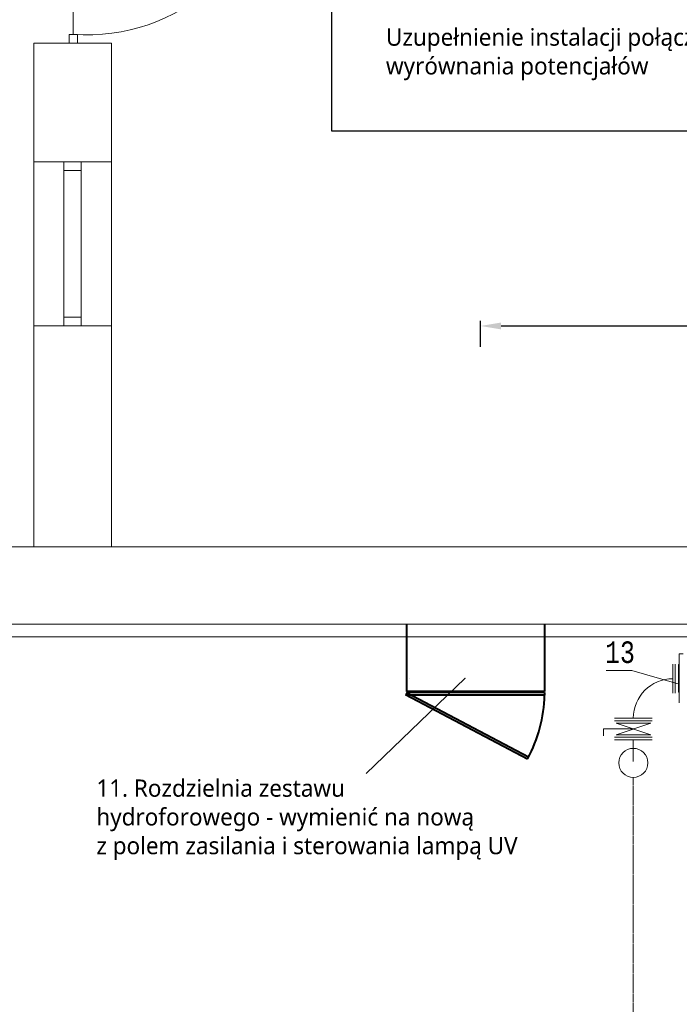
# Model space of a CAD drawing. Header units: millimetres. Extents: x 2992 to 87967, y -27051 to 43968.
# Tile 11 of 17: x 11508 to 15333, y -423 to 5286. Entities that reach past the tile are written whole.
import ezdxf
from ezdxf.enums import TextEntityAlignment as Align

# ---------------------------------------------------------------- set-up
doc = ezdxf.new("R2010")
doc.units = ezdxf.units.MM
doc.linetypes.add('DASHED', pattern=[4, 2, -2])
doc.layers.get('0').update_dxf_attribs({"lineweight": 5})
doc.layers.add('1_INWENTARYZACJA', color=7, linetype='Continuous', lineweight=18, true_color=0x000000)
doc.layers.add('_elektryka', color=7, linetype='Continuous', lineweight=18, true_color=0x000000)
for name, color, linetype, lineweight in [('a_opis', 7, 'Continuous', 5), ('armatura', 7, 'Continuous', 9), ('instalacja chlor', 56, 'Continuous', 13), ('PRZEKRÓJ', 7, 'Continuous', 5), ('woda płuczna', 24, 'Continuous', 5), ('woda surowa ze studni', 92, 'Continuous', 5)]:
    doc.layers.add(name, color=color, linetype=linetype, lineweight=lineweight)
doc.styles.add('LC-TXT-001-0', font='MONOTXT')
doc.styles.add('TrembuchetMS', font='trebuc.ttf', dxfattribs={"height": 100})
doc.dimstyles.new('andrzej', dxfattribs={"dimtxt": 100, "dimasz": 120, "dimexe": 30, "dimexo": 150, "dimgap": 60, "dimtad": 1, "dimdec": 0, "dimzin": 3, "dimdsep": 46, "dimtxsty": 'TrembuchetMS', "dimcen": 3, "dimazin": 2, "dimtfac": 1, "dimtdec": 0, "dimtofl": 0, "dimtmove": 0, "dimatfit": 3, "dimfxl": 0, "dimfrac": 1, "dimtolj": 1, "dimtzin": 0, "dimarcsym": 0})

# ---------------------------------------------------------------- blocks, each defined once
blk = doc.blocks.new('*D135')
at = {"layer": 'Defpoints', "color": 0, "linetype": 'ByBlock'}
for p in [(19200.1, 3509.9), (19200.1, 1740.9), (14180.1, 1290.9)]:
    blk.add_point(p, dxfattribs=at)
at = {"layer": 'PRZEKRÓJ', "color": 0, "lineweight": -2}
for p, q in [((14180.1, 3389.9), (14180.1, 3539.9)), ((19200.1, 3389.9), (19200.1, 3539.9)), ((14300.1, 3509.9), (19080.1, 3509.9))]:
    blk.add_line(p, q, dxfattribs=at)
at = {"layer": 'PRZEKRÓJ', "color": 0, "linetype": 'ByBlock'}
for points in [[(14300.1, 3529.9), (14300.1, 3489.9), (14180.1, 3509.9)], [(19080.1, 3489.9), (19080.1, 3529.9), (19200.1, 3509.9)]]:
    blk.add_solid(points, dxfattribs=at)
at = {"layer": 'PRZEKRÓJ', "color": 0, "linetype": 'ByBlock', "lineweight": 9, "insert": (16690.1, 3620.8), "char_height": 100, "attachment_point": 5, "style": 'TrembuchetMS'}
blk.add_mtext('\\A1;5020', dxfattribs=at)

msp = doc.modelspace()

# ---------------------------------------------------------------- linework, layer by layer
at = {"color": 18, "true_color": 0x000000}
for p, q in [((12039.7, 4461.5), (11589.7, 4461.5)), ((11589.7, 4461.5), (11589.7, 3511.5)), ((11764.7, 4461.5), (11764.7, 3511.5)), ((11814.7, 4461.5), (11864.7, 4461.5)), ((11864.7, 4461.5), (11864.7, 3511.5)), ((12039.7, 3511.5), (12039.7, 4461.5)), ((11864.7, 4411.5), (11764.7, 4411.5)), ((11864.7, 3561.5), (11764.7, 3561.5)), ((11589.7, 3511.5), (12039.7, 3511.5))]:
    msp.add_line(p, q, dxfattribs=at)
at = {"color": 250, "lineweight": 9, "true_color": 0x424242}
for p, q in [((12111.7, 1780.4), (12911.7, 1780.4)), ((12931.7, 1780.4), (13731.7, 1780.4)), ((13751.7, 1780.4), (14551.7, 1780.4)), ((15058.4, 1511.7), (14910, 1511.7)), ((15058.4, 1511.7), (15333.5, 1433.3)), ((13745.5, 1373.6), (13751.7, 1385.4)), ((13751.7, 1385.4), (13751.7, 1370.4)), ((13756.7, 1390.4), (13756.7, 1385.4))]:
    msp.add_line(p, q, dxfattribs=at)
at = {"color": 1, "lineweight": 40}
for p, q in [((13751.7, 1780.4), (13751.7, 1390.4)), ((13751.7, 1780.4), (13751.7, 1390.4)), ((13751.7, 1780.4), (13751.7, 1390.4)), ((14551.7, 1780.4), (14551.7, 1390.4)), ((14551.7, 1780.4), (14551.7, 1390.4)), ((14551.7, 1780.4), (14551.7, 1390.4)), ((13745.5, 1373.6), (14453.3, 1000.8)), ((13745.5, 1373.6), (14453.3, 1000.8)), ((13745.5, 1373.6), (14453.3, 1000.8)), ((14551.7, 1390.4), (13751.7, 1390.4)), ((14551.7, 1390.4), (13751.7, 1390.4)), ((14551.7, 1390.4), (13751.7, 1390.4)), ((14551.7, 1385.4), (13751.7, 1385.4)), ((13751.7, 1385.4), (14459.6, 1012.5)), ((14551.7, 1385.4), (13751.7, 1385.4)), ((13751.7, 1385.4), (14459.6, 1012.5)), ((14551.7, 1385.4), (13751.7, 1385.4)), ((13751.7, 1385.4), (14459.6, 1012.5)), ((14551.7, 1370.4), (13751.7, 1370.4)), ((14551.7, 1370.4), (13751.7, 1370.4)), ((14551.7, 1370.4), (13751.7, 1370.4)), ((14546.7, 1390.4), (14546.7, 1385.4)), ((14551.7, 1385.4), (14551.7, 1370.4))]:
    msp.add_line(p, q, dxfattribs=at)
at = {"color": 1, "lineweight": 9}
msp.add_line((13516.6, 914.7), (14090.4, 1465.6), dxfattribs=at)
at = {"color": 0, "lineweight": 9}
for p, q in [((13745.5, 1373.6), (13751.7, 1385.4)), ((13745.5, 1373.6), (13751.7, 1385.4)), ((13751.7, 1385.4), (13751.7, 1370.4)), ((13751.7, 1385.4), (13751.7, 1370.4)), ((13756.7, 1390.4), (13756.7, 1385.4)), ((13756.7, 1390.4), (13756.7, 1385.4))]:
    msp.add_line(p, q, dxfattribs=at)
at = {"color": 18, "lineweight": 9, "true_color": 0x000000}
msp.add_lwpolyline([(10399.7, 2230.4), (19719.7, 2230.4), (19719.7, 580.4)], dxfattribs=at)
at = {"color": 250, "lineweight": 9, "true_color": 0x424242}
msp.add_lwpolyline([(10399.7, 1780.4), (19269.7, 1780.4), (19269.7, 580.4)], dxfattribs=at)
msp.add_circle((14091, 1467), 1.5, dxfattribs=at)
at = {"color": 0, "lineweight": 9}
msp.add_circle((14091, 1467), 1.5, dxfattribs=at)
msp.add_circle((14091, 1467), 1.5, dxfattribs=at)
at = {"color": 1, "lineweight": 40}
msp.add_arc((13751.7, 1385.4), 800.1, 331.2743, 358.9258, dxfattribs=at)
msp.add_arc((13751.7, 1385.4), 800.1, 331.2743, 358.9258, dxfattribs=at)
msp.add_arc((13751.7, 1385.4), 800.1, 331.2743, 358.9258, dxfattribs=at)
at = {"layer": '1_INWENTARYZACJA', "linetype": 'ByBlock'}
for p, q in [((11818.3, 6220.4), (11818.3, 5200.4)), ((11589.7, 5150.4), (12039.7, 5150.4))]:
    msp.add_line(p, q, dxfattribs=at)
at = {"layer": '1_INWENTARYZACJA', "color": 18, "linetype": 'ByBlock', "true_color": 0x000000}
for p, q in [((11589.7, 5150.4), (11589.7, 2230.4)), ((12039.7, 2230.4), (12039.7, 5150.4)), ((11589.7, 4461.5), (12039.7, 4461.5)), ((11589.7, 4461.5), (12039.7, 4461.5)), ((11589.7, 2230.4), (11589.7, 4430.4)), ((11589.7, 3511.5), (12039.7, 3511.5)), ((11589.7, 3511.5), (12039.7, 3511.5)), ((11589.7, 2230.4), (11589.7, 3510.4)), ((11589.7, 3510.4), (12039.7, 3510.4))]:
    msp.add_line(p, q, dxfattribs=at)
at = {"layer": '1_INWENTARYZACJA', "linetype": 'ByBlock'}
msp.add_lwpolyline([(11794.2, 5150.4), (11794.2, 5200.4), (11844.2, 5200.4), (11844.2, 5150.4)], dxfattribs=at)
msp.add_arc((11896, 6303.1), 1105.4, 266.0138, 355.7086, dxfattribs=at)
at = {"layer": 'armatura', "color": 250, "lineweight": 9, "true_color": 0x424242}
for p, q in [((15333.5, 1609.2), (15333.5, 1325.3)), ((15333.5, 1609.2), (15355.2, 1609.2)), ((15328.4, 1545.8), (15333.5, 1549.6)), ((15328.4, 1388.7), (15328.4, 1545.8)), ((15328.4, 1388.7), (15328.4, 1545.8)), ((15333.5, 1384.9), (15328.4, 1388.7)), ((14966.6, 1140.3), (15168.6, 1207.5)), ((14966.6, 1207.5), (15168.6, 1140.3)), ((14966.6, 1207.5), (15168.6, 1207.5)), ((15067.6, 1173.9), (14893.7, 1173.9)), ((14893.7, 1132.9), (14893.7, 1173.9)), ((14966.6, 1140.3), (15168.6, 1140.3))]:
    msp.add_line(p, q, dxfattribs=at)
at = {"layer": 'instalacja chlor', "color": 250, "lineweight": 9, "true_color": 0x424242}
msp.add_lwpolyline([(11343.1, 1554.4), (11343.1, 1706.9), (19047.6, 1706.9)], dxfattribs=at)
at = {"layer": 'woda płuczna', "color": 250, "lineweight": 9, "true_color": 0x424242}
for p, q in [((15295.2, 1380.9), (15295.2, 1549.2)), ((15310.2, 1380.9), (15310.2, 1549.2)), ((15310.2, 1381.2), (15310.2, 1548.8)), ((13770.4, 1465.1), (13771, 1465.1)), ((14957.2, 1236.5), (15176.3, 1236.5)), ((14957.2, 1220.2), (15176.3, 1220.2)), ((14957.2, 1125.3), (15176.3, 1125.3)), ((14957.2, 1111.2), (15176.3, 1111.2)), ((15066.7, 1111.2), (15066.7, 985.6))]:
    msp.add_line(p, q, dxfattribs=at)
at = {"layer": 'woda płuczna', "color": 0, "lineweight": 9}
msp.add_line((13770.4, 1465.1), (13771, 1465.1), dxfattribs=at)
msp.add_line((13770.4, 1465.1), (13771, 1465.1), dxfattribs=at)
at = {"layer": 'woda płuczna', "color": 250, "linetype": 'DASHED', "lineweight": 9, "true_color": 0x424242}
msp.add_line((15066.7, 892.9), (15066.7, -1194.3), dxfattribs=at)
at = {"layer": 'woda płuczna', "color": 250, "lineweight": 9, "true_color": 0x424242}
msp.add_circle((15066.7, 977), 84.2, dxfattribs=at)
msp.add_arc((15295.2, 1236.5), 228.5, 90, 180, dxfattribs=at)
at = {"layer": 'woda surowa ze studni', "color": 250, "lineweight": 9, "true_color": 0x424242}
msp.add_line((15150.9, 1236.5), (14982.6, 1236.5), dxfattribs=at)

# ---------------------------------------------------------------- texts
at = {"color": 250, "lineweight": 9, "true_color": 0x424242, "style": 'LC-TXT-001-0', "width": 0.8}
msp.add_text('13', height=125, dxfattribs=at).set_placement((14989.3, 1556.2), align=Align.CENTER)
at = {"layer": 'a_opis', "color": 1, "lineweight": 9, "insert": (13632.2, 5084.6), "char_height": 100, "attachment_point": 4, "style": 'TrembuchetMS', "bg_fill": 3, "box_fill_scale": 1.1, "bg_fill_color": 256, "bg_fill_transparency": 8586498}
msp.add_mtext('Uzupełnienie instalacji połączeń wyrównawczych \\Pwyrównania potencjałów ', dxfattribs=at)

# ---------------------------------------------------------------- dimensions: what is measured, and where the dimension line sits
at = {"layer": 'PRZEKRÓJ', "color": 250, "lineweight": 9, "true_color": 0x424242}
dim = msp.add_linear_dim(base=(19200.1, 3509.9), p1=(14180.1, 1290.9), p2=(19200.1, 1740.9), dimstyle='andrzej', override={"dimtmove": 1}, dxfattribs=at)
dim.commit()
dim.dimension.update_dxf_attribs({"geometry": '*D135', "text_midpoint": (16690.1, 3620.8)})

# ---------------------------------------------------------------- next in the draw order: linework, layer by layer
at = {"layer": '_elektryka', "color": 3, "linetype": 'ByBlock', "lineweight": 30}
msp.add_lwpolyline([(13319.2, 5558.7), (17672, 5558.7), (17672, 4639.2), (13319.2, 4639.2)], close=True, dxfattribs=at)

# ---------------------------------------------------------------- next in the draw order: texts
at = {"layer": '_elektryka', "color": 1, "lineweight": 9, "insert": (11952.5, 647.2), "char_height": 100, "width": 2317.753, "attachment_point": 4, "style": 'TrembuchetMS', "bg_fill": 3, "box_fill_scale": 1.1, "bg_fill_color": 256, "bg_fill_transparency": 8586498}
msp.add_mtext('11. Rozdzielnia zestawu hydroforowego - wymienić na nową\\Pz polem zasilania i sterowania lampą UV', dxfattribs=at)

doc.saveas('drawing.dxf')
